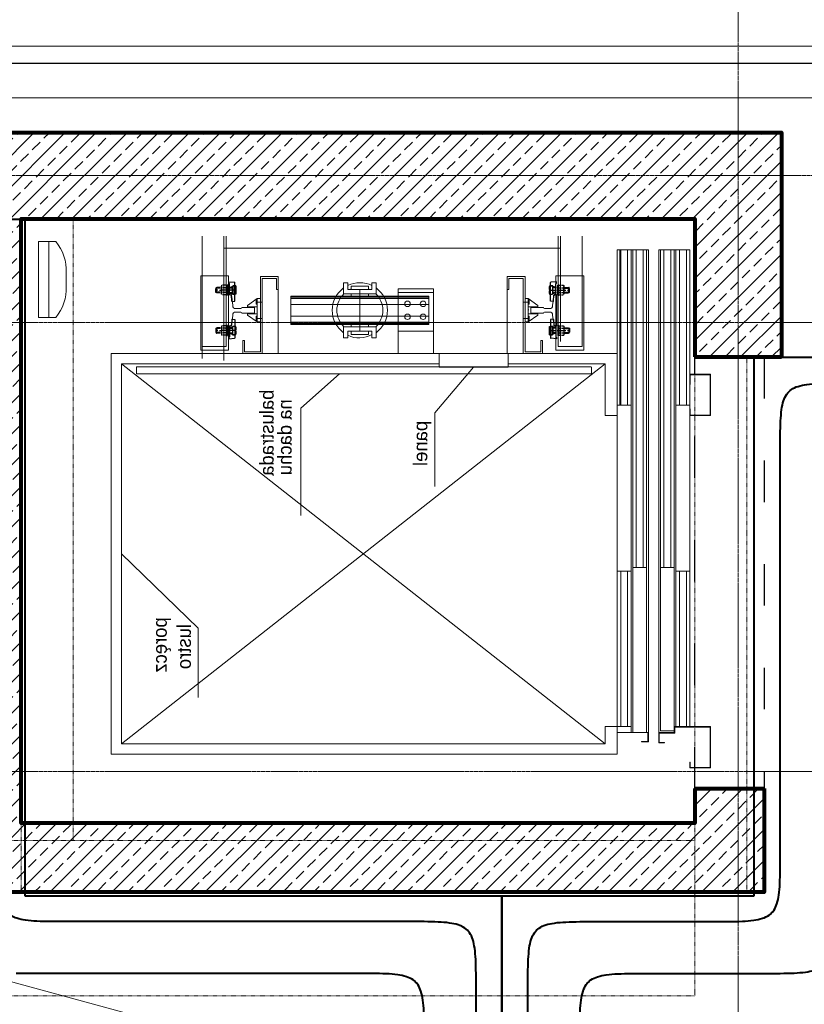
# Model space of a CAD drawing. Header units: millimetres. Extents: x 49908 to 79848, y -11883 to -3092.
# Tile 119 of 222: x 68855 to 69082, y -4494 to -4209. Entities that reach past the tile are written whole.
import ezdxf
from ezdxf.lldxf.tags import DXFTag

# ---------------------------------------------------------------- set-up
doc = ezdxf.new("R2010")
doc.units = ezdxf.units.MM
for name, pattern in [('0.5_0.5', [10, 5, -5]), ('ACAD_ISO03W100', [30, 12, -18]), ('DASHDOT', [1, 0.5, -0.25, 0, -0.25]), ('GEN3', [6.25, 5, -1.25]), ('STRICHPUNKT', [25.4, 12.7, -6.35, 0, -6.35]), ('VERDECKT', [0.375, 0.25, -0.125])]:
    doc.linetypes.add(name, pattern=pattern)
doc.layers.get('0').update_dxf_attribs({"color": 9, "lineweight": 9})
for name, color, linetype, lineweight in [('01 a KONSTRUKCJA żelbet', 9, 'Continuous', 80), ('01 b KONSTRUKCJA belki', 9, 'ACAD_ISO03W100', 30), ('20 KRESKOWANIE ścian', 9, 'Continuous', 5), ('30 WIDOK 1 005', 9, 'Continuous', 5), ('A wyp ruchome', 9, 'Continuous', 9), ('A_IZOLACJA', 9, 'ZIGZAG', 9), ('A_KONSTRUKCJA', 9, 'Continuous', 25), ('A_OSIE', 9, 'DASHDOT', 9), ('\x9dciany', 9, 'Continuous', 9)]:
    doc.layers.add(name, color=color, linetype=linetype, lineweight=lineweight)
for name, color, linetype in [('3', 9, 'GEN3'), ('4', 9, 'Continuous'), ('Kontur', 9, 'Continuous'), ('Mittel', 9, 'STRICHPUNKT'), ('Verdeckt', 9, 'VERDECKT')]:
    doc.layers.add(name, color=color, linetype=linetype)
doc.layers.add('IS_Ogrzewanie_płaszczyznowe', color=7, linetype='SOLID', true_color=0xac00e6)
doc.layers.add('IS_Rys.pętli_o.p._Powrót', color=7, linetype='DASH', lineweight=13, true_color=0x4c9a5f)
doc.layers.add('IS_Rys.pętli_o.p._Zasilanie', color=7, linetype='SOLID', lineweight=13, true_color=0xff8c1a)
tags = doc.linetypes.add('DASH', pattern=[15, 10, -5]).pattern_tags.tags
tags[6:7] = [DXFTag(74, 4), DXFTag(75, 0), DXFTag(340, '0'), DXFTag(46, 0.0), DXFTag(50, 0.0), DXFTag(44, 0.0), DXFTag(45, 0.0)]
tags[4:5] = [DXFTag(74, 4), DXFTag(75, 0), DXFTag(340, '0'), DXFTag(46, 0.0), DXFTag(50, 0.0), DXFTag(44, 0.0), DXFTag(45, 0.0)]
tags = doc.linetypes.add('SOLID', pattern=[10, 10, 0]).pattern_tags.tags
tags[6:7] = [DXFTag(74, 4), DXFTag(75, 0), DXFTag(340, '0'), DXFTag(46, 0.0), DXFTag(50, 0.0), DXFTag(44, 0.0), DXFTag(45, 0.0)]
tags[4:5] = [DXFTag(74, 4), DXFTag(75, 0), DXFTag(340, '0'), DXFTag(46, 0.0), DXFTag(50, 0.0), DXFTag(44, 0.0), DXFTag(45, 0.0)]
doc.linetypes.add('ZIGZAG', pattern='A,0.00254,-5.08,[131,ltypeshp.shx,S=5.08,R=0,X=-5.08,Y=0],-10.16,[131,ltypeshp.shx,S=5.08,R=180,X=5.08,Y=0],-5.08', length=20.32254)

# ---------------------------------------------------------------- blocks, each defined once
blk = doc.blocks.new('KLEMMP~4')
for p, q in [((-100.5, 0), (-99.1, 16.1)), ((-96.5, 0), (-100.5, 0)), ((-45.1, 17), (-98.1, 17)), ((-64.4, 1.5), (-95, 1.5)), ((-88.5, 20), (-88.5, 17)), ((-88.5, 20), (-64.5, 20)), ((-84.5, 0), (-84.5, 1.5)), ((-76.5, 18.9), (-76.5, 17)), ((-68.5, 0), (-68.5, 1.5)), ((-64.5, 20), (-64.5, 17)), ((-63.4, 2.4), (-63.1, 6.2)), ((-44.5, 8.9), (-62.2, 7.1)), ((-43.6, 10), (-44.1, 16.1))]:
    blk.add_line(p, q)
for centre, radius, start, end in [((-98.1, 16), 1, 90, 175), ((-95, 0), 1.5, 90, 180), ((-82.5, 2.4), 17.6, 70.0457, 109.9543), ((-70.5, 2.4), 17.6, 70.0457, 109.9543), ((-64.4, 2.5), 1, 270, 355), ((-62.1, 6.1), 1, 95.8504, 175), ((-45.1, 16), 1, 5, 90), ((-44.6, 9.9), 1, 275.8504, 5)]:
    blk.add_arc(centre, radius, start, end)
at = {"layer": '3'}
for p, q in [((-88.5, 10), (-89.5, 17)), ((-88.5, 17), (-88.5, 10)), ((-88.5, 11), (-64.5, 11)), ((-64.5, 10), (-88.5, 10)), ((-85.3, 1.5), (-86.5, 10)), ((-84.5, 1.5), (-84.5, 10)), ((-76.5, 17), (-76.5, 11)), ((-68.5, 1.5), (-68.5, 10)), ((-67.8, 1.5), (-66.5, 10)), ((-64.5, 10), (-63.5, 17)), ((-64.5, 17), (-64.5, 10))]:
    blk.add_line(p, q, dxfattribs=at)
at = {"layer": '4'}
for p, q in [((-83.5, 0), (-83.5, 10)), ((-69.5, 0), (-69.5, 10))]:
    blk.add_line(p, q, dxfattribs=at)
blk = doc.blocks.new('Guida_125x82x16')
for p, q in [((73, 39), (70, 14)), ((82, 45), (79, 45)), ((82, -45), (82, 45)), ((8, 8), (7, 7)), ((7, 7), (7, -7)), ((43.5, 8), (8, 8)), ((43.5, 8), (43.5, 8)), ((61, 5), (46.5, 5)), ((7, -7), (8, -8)), ((8, -8), (43.5, -8)), ((43.5, -8), (43.5, -8)), ((46.5, -5), (61, -5)), ((70, -14), (73, -39.4)), ((82, -45), (79, -45))]:
    blk.add_line(p, q)
for centre, radius, start, end in [((79, 39), 6, 90, 180), ((46.5, 8), 3, 180, 270), ((61, 14), 9, 270, 0), ((46.5, -8), 3, 90, 180), ((61, -14), 9, 0, 90), ((79, -39), 6, 184.0377, 270)]:
    blk.add_arc(centre, radius, start, end)
at = {"layer": 'Mittel'}
for p, q in [((60.4, 58.5), (115.6, 58.5)), ((66.3, 58.5), (102, 58.5)), ((66.3, 58.5), (102, 58.5)), ((60.4, -58.5), (115.6, -58.5)), ((66.3, -58.5), (102, -58.5))]:
    blk.add_line(p, q, dxfattribs=at)
at = {"layer": 'Verdeckt'}
for p, q in [((85, 43.5), (85, 73.5)), ((85, 73.5), (87, 73.5)), ((87, 43.5), (87, 73.5)), ((88, 72.5), (87, 73.5)), ((88, 44.5), (88, 72.5)), ((89.1, 72.4), (88, 70.5)), ((89.1, 72.4), (101.7, 72.4)), ((89.1, 65.4), (101.7, 65.4)), ((101.7, 72.4), (102.8, 70.5)), ((102.8, 46.5), (102.8, 70.5)), ((102.8, 66.5), (117, 66.5)), ((102.8, 64.5), (119, 64.5)), ((117, 50.5), (117, 66.5)), ((119, 64.5), (117, 66.5)), ((119, 52.5), (119, 64.5)), ((85, 43.5), (87, 43.5)), ((87, 43.5), (88, 44.5)), ((88, 44.5), (87, 43.5)), ((89.1, 44.6), (88, 46.5)), ((89.1, 51.6), (101.7, 51.6)), ((89.1, 44.6), (101.7, 44.6)), ((101.7, 44.6), (102.8, 46.5)), ((102.8, 52.5), (119, 52.5)), ((102.8, 50.5), (117, 50.5)), ((117, 50.5), (119, 52.5)), ((85, -43.5), (85, -73.5)), ((85, -43.5), (87, -43.5)), ((87, -43.5), (87, -73.5)), ((87, -43.5), (88, -44.5)), ((88, -44.5), (87, -43.5)), ((88, -44.5), (88, -72.5)), ((89.1, -44.6), (88, -46.5)), ((89.1, -44.6), (101.7, -44.6)), ((89.1, -51.6), (101.7, -51.6)), ((102.8, -46.5), (102.8, -70.5)), ((102.8, -50.5), (117, -50.5)), ((102.8, -52.5), (119, -52.5)), ((117, -50.5), (117, -66.5)), ((117, -50.5), (119, -52.5)), ((119, -52.5), (119, -64.5)), ((85, -73.5), (87, -73.5)), ((88, -72.5), (87, -73.5)), ((89.1, -72.4), (88, -70.5)), ((89.1, -65.4), (101.7, -65.4)), ((89.1, -72.4), (101.7, -72.4)), ((101.7, -72.4), (102.8, -70.5)), ((102.8, -64.5), (119, -64.5)), ((102.8, -66.5), (117, -66.5)), ((119, -64.5), (117, -66.5))]:
    blk.add_line(p, q, dxfattribs=at)
for centre, radius, start, end in [((94.1, 68.9), 6.13, 154.4385, 214.4385), ((110.9, 58.5), 22.9, 162.383, 197.617), ((96.7, 68.9), 6.13, 325.5615, 25.5615), ((79.9, 58.5), 22.9, 342.383, 17.617), ((94.1, 48.1), 6.13, 145.5615, 205.5615), ((96.7, 48.1), 6.13, 334.4385, 34.4385), ((94.1, -48.1), 6.13, 154.4385, 214.4385), ((110.9, -58.5), 22.9, 162.383, 197.617), ((96.7, -48.1), 6.13, 325.5615, 25.5615), ((79.9, -58.5), 22.9, 342.383, 17.617), ((94.1, -68.9), 6.13, 145.5615, 205.5615), ((96.7, -68.9), 6.13, 334.4385, 34.4385)]:
    blk.add_arc(centre, radius, start, end, dxfattribs=at)
at = {"layer": 'Kontur', "xscale": -1, "rotation": 90}
blk.add_blockref('KLEMMP~4', (81, -18), dxfattribs=at)
at = {"layer": 'Kontur', "rotation": 90}
blk.add_blockref('KLEMMP~4', (81, 18), dxfattribs=at)

msp = doc.modelspace()

# ---------------------------------------------------------------- hatches: boundary and pattern name
at = {"layer": '20 KRESKOWANIE ścian'}
h = msp.add_hatch(dxfattribs=at)
h.set_pattern_fill('ANSI33', color=256, angle=180)
h.set_pattern_definition([(45, (-319146.7764, 223753.029), (-4.49012806, 4.49012806), []), (45, (-319142.286, 223753.029), (-4.49012806, 4.49012806), [3.175, -1.5875])])
h.paths.add_polyline_path([(68835.47, -4241.63), (69075.47, -4241.63), (69075.47, -4306.63), (69050.47, -4306.63), (69050.47, -4266.63), (68855.47, -4266.63), (68855.47, -4441.63), (69050.47, -4441.63), (69050.47, -4431.63), (69070.47, -4431.63), (69070.47, -4461.63), (68835.47, -4461.63)])

# ---------------------------------------------------------------- linework, layer by layer
at = {"layer": '01 a KONSTRUKCJA żelbet'}
for p, q in [((69050.47, -4306.63), (69075.47, -4306.63)), ((69050.47, -4431.63), (69070.47, -4431.63))]:
    msp.add_line(p, q, dxfattribs=at)
for points in [[(69070.47, -4431.63), (69070.47, -4461.63), (68835.47, -4461.63), (68835.47, -4241.63), (69075.47, -4241.63), (69075.47, -4306.63)], [(69050.47, -4431.63), (69050.47, -4441.63), (68855.47, -4441.63), (68855.47, -4266.63), (69050.47, -4266.63), (69050.47, -4306.63)]]:
    msp.add_lwpolyline(points, dxfattribs=at)
at = {"layer": '01 b KONSTRUKCJA belki'}
msp.add_lwpolyline([(69070.47, -4306.63), (69070.47, -4431.63), (69050.47, -4431.63), (69050.47, -4306.63)], close=True, dxfattribs=at)
at = {"layer": '30 WIDOK 1 005'}
for p, q in [((68860.47, -4273.23), (68865.47, -4273.23)), ((68860.47, -4295.23), (68860.47, -4273.23)), ((68863.47, -4295.23), (68863.47, -4273.23)), ((68907.84, -4307.12), (68907.84, -4271.63)), ((68914.14, -4271.63), (68914.14, -4307.63)), ((68914.81, -4271.63), (68914.79, -4291.12)), ((69010.86, -4271.63), (69010.86, -4285.62)), ((69011.56, -4271.63), (69011.56, -4302.13)), ((69017.86, -4285.62), (69017.86, -4271.63)), ((69011.36, -4275.13), (68914.14, -4275.13)), ((69036.54, -4275.63), (69027.97, -4275.63)), ((69027.97, -4413.63), (69027.97, -4275.63)), ((69027.97, -4320.63), (69027.97, -4275.63)), ((69028.67, -4275.63), (69028.67, -4320.63)), ((69028.97, -4320.63), (69028.97, -4275.63)), ((69030.97, -4320.63), (69030.97, -4275.63)), ((69031.97, -4320.63), (69031.97, -4275.63)), ((69032.47, -4367.63), (69032.47, -4275.63)), ((69033.47, -4367.63), (69033.47, -4275.63)), ((69035.47, -4367.63), (69035.47, -4275.63)), ((69036.47, -4367.63), (69036.47, -4275.63)), ((69036.97, -4275.63), (69036.54, -4275.63)), ((69036.97, -4275.63), (69036.54, -4275.63)), ((69036.97, -4415.38), (69036.97, -4275.63)), ((69036.97, -4415.38), (69036.97, -4275.63)), ((69039.97, -4415.38), (69039.97, -4275.63)), ((69039.97, -4275.63), (69040.4, -4275.63)), ((69039.97, -4415.38), (69039.97, -4275.63)), ((69039.97, -4275.63), (69040.4, -4275.63)), ((69040.4, -4275.63), (69048.97, -4275.63)), ((69040.47, -4367.63), (69040.47, -4275.63)), ((69041.47, -4367.63), (69041.47, -4275.63)), ((69043.47, -4367.63), (69043.47, -4275.63)), ((69044.47, -4367.63), (69044.47, -4275.63)), ((69044.97, -4320.63), (69044.97, -4275.63)), ((69045.97, -4320.63), (69045.97, -4275.63)), ((69047.97, -4320.63), (69047.97, -4275.63)), ((69048.97, -4320.63), (69048.97, -4275.63)), ((68868.47, -4286.23), (68868.47, -4282.23)), ((68907.4, -4304.62), (68907.4, -4283.12)), ((68907.4, -4283.12), (68915.49, -4283.12)), ((68914.79, -4283.12), (68914.79, -4303.63)), ((68915.49, -4283.12), (68915.49, -4304.62)), ((68924.67, -4283.38), (68929.83, -4283.38)), ((68924.67, -4305.13), (68924.67, -4283.38)), ((68925.17, -4305.63), (68925.17, -4283.88)), ((68925.17, -4283.88), (68929.33, -4283.88)), ((68929.33, -4283.88), (68929.33, -4287.13)), ((68929.83, -4283.38), (68929.83, -4287.13)), ((68996.11, -4283.38), (68996.11, -4287.13)), ((69001.27, -4283.38), (68996.11, -4283.38)), ((68996.61, -4283.88), (68996.61, -4287.13)), ((69000.77, -4283.88), (68996.61, -4283.88)), ((69000.77, -4305.63), (69000.77, -4283.88)), ((69001.27, -4305.13), (69001.27, -4283.38)), ((69010.2, -4283.12), (69010.2, -4304.62)), ((69018.29, -4283.12), (69010.2, -4283.12)), ((69010.86, -4303.63), (69010.86, -4283.13)), ((69017.86, -4283.12), (69017.86, -4303.63)), ((69018.29, -4304.62), (69018.29, -4283.12)), ((68929.33, -4287.13), (68929.8, -4287.13)), ((68929.8, -4287.13), (68929.8, -4305.63)), ((68948.77, -4288.33), (68948.77, -4285.13)), ((68948.77, -4285.13), (68949.97, -4285.13)), ((68949.97, -4285.13), (68949.97, -4287.13)), ((68949.97, -4287.13), (68953.47, -4287.13)), ((68950.97, -4287.13), (68950.97, -4286.13)), ((68950.97, -4286.13), (68955.97, -4286.13)), ((68950.97, -4287.13), (68950.97, -4286.13)), ((68950.97, -4286.13), (68955.97, -4286.13)), ((68953.47, -4293.13), (68953.47, -4287.13)), ((68953.47, -4293.13), (68953.47, -4287.13)), ((68953.47, -4287.13), (68956.97, -4287.13)), ((68955.97, -4286.13), (68955.97, -4287.13)), ((68955.97, -4286.13), (68955.97, -4287.13)), ((68956.97, -4287.13), (68956.97, -4285.13)), ((68956.97, -4285.13), (68958.17, -4285.13)), ((68958.17, -4285.13), (68958.17, -4288.33)), ((68964.57, -4305.63), (68964.57, -4286.93)), ((68974.77, -4286.93), (68964.57, -4286.93)), ((68974.77, -4305.63), (68974.77, -4286.93)), ((68996.11, -4287.13), (68996.14, -4305.63)), ((68996.61, -4287.13), (68996.14, -4287.13)), ((68923.77, -4289.75), (68920.96, -4291.72)), ((68923.49, -4290.15), (68923.49, -4291.38)), ((68923.77, -4290.15), (68923.49, -4290.15)), ((68923.77, -4296.5), (68923.77, -4289.75)), ((68923.77, -4289.75), (68924.67, -4289.75)), ((68923.77, -4292.11), (68923.77, -4289.75)), ((68923.77, -4291.38), (68923.77, -4290.15)), ((68924.67, -4296.5), (68924.67, -4289.75)), ((68973.47, -4289.03), (68933.47, -4289.03)), ((68933.47, -4297.23), (68933.47, -4289.03)), ((68973.47, -4289.28), (68933.47, -4289.28)), ((68933.47, -4289.28), (68956.48, -4289.28)), ((68973.47, -4289.73), (68933.47, -4289.73)), ((68933.47, -4289.73), (68962.13, -4289.73)), ((68958.17, -4288.33), (68948.77, -4288.33)), ((68950.97, -4289.03), (68950.97, -4288.33)), ((68950.97, -4289.03), (68950.97, -4288.33)), ((68955.97, -4288.33), (68955.97, -4289.03)), ((68955.97, -4288.33), (68955.97, -4289.03)), ((68974.77, -4287.93), (68964.57, -4287.93)), ((68969.07, -4287.93), (68973.47, -4287.93)), ((68973.47, -4297.23), (68973.47, -4289.03)), ((69001.27, -4289.75), (69001.27, -4296.5)), ((69001.27, -4289.75), (69002.17, -4289.75)), ((69002.17, -4289.75), (69002.17, -4296.5)), ((69002.17, -4289.75), (69004.98, -4291.72)), ((69002.17, -4289.75), (69004.98, -4291.72)), ((69002.17, -4292.11), (69002.17, -4289.75)), ((69002.17, -4290.15), (69002.17, -4291.38)), ((69002.45, -4290.15), (69002.17, -4290.15)), ((69002.45, -4291.38), (69002.45, -4290.15)), ((68920.96, -4291.72), (68920.96, -4292.11)), ((68920.96, -4292.11), (68923.77, -4292.11)), ((68923.77, -4292.11), (68920.96, -4292.11)), ((68925.14, -4290.77), (68923.33, -4290.77)), ((68923.49, -4291.38), (68923.77, -4291.38)), ((68923.77, -4293.13), (68923.67, -4293.13)), ((68923.67, -4293.13), (68923.69, -4293.13)), ((68923.77, -4294.14), (68923.77, -4292.11)), ((68973.47, -4291.43), (68933.47, -4291.43)), ((68953.47, -4293.13), (68953.47, -4299.13)), ((69000.8, -4290.77), (69002.61, -4290.77)), ((69002.17, -4291.38), (69002.45, -4291.38)), ((69004.98, -4292.11), (69002.17, -4292.11)), ((69002.17, -4292.11), (69002.17, -4294.14)), ((69004.98, -4292.11), (69002.17, -4292.11)), ((69002.27, -4293.13), (69002.27, -4292.87)), ((69004.98, -4291.72), (69004.98, -4292.11)), ((68860.47, -4295.23), (68865.47, -4295.23)), ((68920.96, -4294.14), (68923.77, -4294.14)), ((68920.96, -4294.14), (68923.77, -4294.14)), ((68920.96, -4294.53), (68920.96, -4294.14)), ((68923.77, -4296.5), (68920.96, -4294.53)), ((68923.77, -4296.5), (68920.96, -4294.53)), ((68925.14, -4295.49), (68923.33, -4295.49)), ((68923.49, -4294.87), (68923.49, -4296.11)), ((68923.77, -4294.87), (68923.49, -4294.87)), ((68923.49, -4296.11), (68923.77, -4296.11)), ((68923.77, -4294.14), (68923.77, -4296.5)), ((68923.77, -4296.11), (68923.77, -4294.87)), ((68973.47, -4294.83), (68933.47, -4294.83)), ((69000.8, -4295.49), (69002.61, -4295.49)), ((69004.98, -4294.14), (69002.17, -4294.14)), ((69002.17, -4294.14), (69004.98, -4294.14)), ((69002.17, -4294.14), (69002.17, -4296.5)), ((69002.17, -4296.5), (69004.98, -4294.53)), ((69002.17, -4294.87), (69002.17, -4296.11)), ((69002.45, -4294.87), (69002.17, -4294.87)), ((69002.17, -4296.11), (69002.45, -4296.11)), ((69002.45, -4296.11), (69002.45, -4294.87)), ((69004.98, -4294.53), (69004.98, -4294.14)), ((68924.67, -4296.5), (68923.77, -4296.5)), ((68973.47, -4296.53), (68933.47, -4296.53)), ((68933.47, -4296.53), (68962.13, -4296.53)), ((68973.47, -4296.98), (68933.47, -4296.98)), ((68933.47, -4296.98), (68956.48, -4296.98)), ((68973.47, -4297.23), (68933.47, -4297.23)), ((68958.17, -4297.93), (68948.77, -4297.93)), ((68948.77, -4297.93), (68948.77, -4301.13)), ((68949.97, -4301.13), (68949.97, -4299.13)), ((68949.97, -4299.13), (68953.47, -4299.13)), ((68950.97, -4297.23), (68950.97, -4297.93)), ((68950.97, -4299.13), (68950.97, -4300.13)), ((68953.47, -4299.13), (68956.97, -4299.13)), ((68955.97, -4297.93), (68955.97, -4297.23)), ((68955.97, -4300.13), (68955.97, -4299.13)), ((68956.97, -4299.13), (68956.97, -4301.13)), ((68958.17, -4301.13), (68958.17, -4297.93)), ((68974.77, -4299.13), (68964.57, -4299.13)), ((69002.17, -4296.5), (69001.27, -4296.5)), ((68919.62, -4301.88), (68919.62, -4305.63)), ((68920.12, -4301.88), (68919.62, -4301.88)), ((68920.12, -4301.88), (68920.12, -4305.13)), ((68948.77, -4301.13), (68949.97, -4301.13)), ((68950.97, -4300.13), (68955.97, -4300.13)), ((68956.97, -4301.13), (68958.17, -4301.13)), ((69005.82, -4301.88), (69005.82, -4305.13)), ((69005.82, -4301.88), (69006.32, -4301.88)), ((69006.32, -4301.88), (69006.32, -4305.63)), ((68915.49, -4304.62), (68907.4, -4304.62)), ((68914.79, -4303.63), (68907.84, -4303.63)), ((69010.2, -4304.62), (69018.29, -4304.62)), ((69010.86, -4303.63), (69017.86, -4303.63)), ((68881.47, -4305.63), (68881.47, -4421.63)), ((68881.47, -4305.63), (69027.97, -4305.63)), ((69027.97, -4305.63), (68885.97, -4305.63)), ((69010.08, -4305.63), (68905.23, -4305.63)), ((68919.62, -4305.63), (68925.17, -4305.63)), ((68924.67, -4305.13), (68920.12, -4305.13)), ((68923.97, -4305.63), (68923.97, -4305.63)), ((68976.39, -4305.63), (68976.39, -4309.63)), ((68996.39, -4309.63), (68996.39, -4305.63)), ((69005.12, -4305.63), (69000.12, -4305.63)), ((69004.62, -4305.63), (69000.12, -4305.63)), ((69006.32, -4305.63), (69000.77, -4305.63)), ((69001.27, -4305.13), (69005.82, -4305.13)), ((68884.47, -4418.63), (68884.47, -4308.63)), ((68884.47, -4418.63), (69024.47, -4308.63)), ((69024.47, -4418.63), (68884.47, -4308.63)), ((68888.78, -4309.51), (69020.36, -4309.51)), ((68888.78, -4311.51), (68888.78, -4309.51)), ((68888.78, -4309.51), (68888.78, -4309.51)), ((68888.78, -4309.51), (68888.78, -4309.51)), ((68976.39, -4308.63), (68935.45, -4308.63)), ((68986.39, -4309.63), (68975.19, -4322.84)), ((68976.39, -4309.63), (68996.39, -4309.63)), ((69024.47, -4308.63), (68996.39, -4308.63)), ((69020.56, -4309.51), (69020.56, -4311.51)), ((69020.36, -4311.51), (68888.78, -4311.51)), ((68947.55, -4311.51), (68936.35, -4321.43)), ((69020.56, -4311.51), (69020.56, -4311.51)), ((69048.97, -4314.63), (69048.97, -4311.63)), ((69048.97, -4311.63), (69054.97, -4311.63)), ((69054.82, -4311.78), (69049.12, -4311.78)), ((69049.12, -4311.78), (69049.12, -4314.63)), ((69054.82, -4323.48), (69054.82, -4311.78)), ((69054.97, -4311.63), (69054.97, -4323.63)), ((69049.12, -4314.63), (69048.97, -4314.63)), ((69054.97, -4323.63), (69054.97, -4314.13)), ((68936.35, -4352.56), (68936.35, -4321.43)), ((69027.97, -4368.63), (69027.97, -4320.63)), ((69027.97, -4320.63), (69031.97, -4320.63)), ((69031.97, -4368.63), (69031.97, -4320.63)), ((69048.97, -4320.63), (69044.97, -4320.63)), ((69044.97, -4368.63), (69044.97, -4320.63)), ((69048.97, -4368.63), (69048.97, -4320.63)), ((69048.97, -4323.63), (69048.97, -4321.63)), ((69048.97, -4321.63), (69049.12, -4321.63)), ((69049.12, -4321.63), (69049.12, -4323.48)), ((68975.19, -4322.84), (68975.19, -4344.1)), ((69024.47, -4323.63), (69027.97, -4323.63)), ((69024.47, -4323.63), (69027.97, -4323.63)), ((69048.97, -4323.63), (69054.97, -4323.63)), ((69048.97, -4323.63), (69054.97, -4323.63)), ((69048.97, -4323.63), (69054.97, -4323.63)), ((69048.97, -4323.63), (69054.97, -4323.63)), ((69054.97, -4323.63), (69048.97, -4323.63)), ((69049.12, -4323.48), (69054.82, -4323.48)), ((68884.47, -4363.63), (68906.67, -4385.13)), ((69027.97, -4368.63), (69031.97, -4368.63)), ((69027.97, -4368.63), (69027.97, -4413.63)), ((69027.97, -4413.63), (69027.97, -4368.63)), ((69028.97, -4413.63), (69028.97, -4368.63)), ((69028.97, -4368.63), (69031.97, -4368.63)), ((69028.97, -4368.63), (69031.97, -4368.63)), ((69030.97, -4413.63), (69030.97, -4368.63)), ((69031.97, -4368.63), (69031.97, -4413.88)), ((69032.47, -4367.63), (69036.47, -4367.63)), ((69032.47, -4367.63), (69036.47, -4367.63)), ((69036.47, -4367.63), (69032.47, -4367.63)), ((69036.47, -4367.63), (69032.47, -4367.63)), ((69032.47, -4367.63), (69032.47, -4415.38)), ((69036.47, -4415.38), (69036.47, -4367.63)), ((69036.97, -4415.38), (69036.97, -4367.63)), ((69039.97, -4415.38), (69039.97, -4367.63)), ((69044.47, -4367.63), (69040.47, -4367.63)), ((69040.47, -4414.88), (69040.47, -4367.63)), ((69044.47, -4367.63), (69040.47, -4367.63)), ((69040.47, -4367.63), (69044.47, -4367.63)), ((69040.47, -4367.63), (69044.47, -4367.63)), ((69044.47, -4367.63), (69044.47, -4415.38)), ((69047.97, -4368.63), (69044.97, -4368.63)), ((69047.97, -4368.63), (69044.97, -4368.63)), ((69048.97, -4368.63), (69044.97, -4368.63)), ((69044.97, -4368.63), (69044.97, -4413.63)), ((69045.97, -4413.63), (69045.97, -4368.63)), ((69047.97, -4413.63), (69047.97, -4368.63)), ((69048.97, -4368.63), (69048.97, -4413.63)), ((68906.67, -4405.24), (68906.67, -4385.13)), ((69027.97, -4413.63), (69024.47, -4413.63)), ((69024.47, -4418.63), (69024.47, -4413.63)), ((69027.97, -4413.63), (69024.47, -4413.63)), ((69024.47, -4418.63), (69024.47, -4413.63)), ((69027.97, -4413.63), (69027.97, -4421.63)), ((69027.97, -4413.63), (69027.97, -4421.63)), ((69032.03, -4413.63), (69027.97, -4413.63)), ((69027.97, -4415.38), (69033.47, -4415.38)), ((69031.97, -4415.38), (69031.97, -4413.88)), ((69031.97, -4415.38), (69031.97, -4413.88)), ((69036.97, -4415.38), (69031.97, -4415.38)), ((69036.97, -4415.38), (69031.97, -4415.38)), ((69036.82, -4415.53), (69036.82, -4417.93)), ((69036.97, -4418.08), (69036.97, -4415.38)), ((69039.97, -4415.38), (69044.47, -4415.38)), ((69039.97, -4415.38), (69044.47, -4415.38)), ((69044.47, -4415.38), (69039.97, -4415.38)), ((69039.97, -4415.38), (69039.97, -4418.38)), ((69044.62, -4415.53), (69040.12, -4415.53)), ((69040.12, -4415.53), (69040.12, -4418.23)), ((69040.47, -4414.88), (69040.47, -4414.88)), ((69040.47, -4414.88), (69044.47, -4414.88)), ((69044.47, -4415.38), (69040.47, -4415.38)), ((69044.47, -4413.63), (69054.97, -4413.63)), ((69044.47, -4415.38), (69044.47, -4413.63)), ((69054.82, -4413.78), (69044.62, -4413.78)), ((69044.62, -4413.78), (69044.62, -4415.53)), ((69044.62, -4413.78), (69044.62, -4415.53)), ((69054.82, -4425.48), (69054.82, -4413.78)), ((69054.97, -4413.63), (69054.97, -4425.63)), ((68884.47, -4418.63), (68946.97, -4418.63)), ((68946.97, -4418.63), (68996.39, -4418.63)), ((68996.39, -4418.63), (69024.47, -4418.63)), ((69036.82, -4417.93), (69034.97, -4417.93)), ((69034.97, -4417.93), (69034.97, -4418.08)), ((69034.97, -4418.08), (69036.97, -4418.08)), ((69039.97, -4418.38), (69041.67, -4418.38)), ((69041.67, -4418.23), (69040.12, -4418.23)), ((69041.67, -4418.38), (69041.67, -4418.23)), ((68881.47, -4421.63), (69027.97, -4421.63)), ((69048.97, -4425.63), (69048.97, -4423.93)), ((69048.97, -4423.93), (69049.12, -4423.93)), ((69049.12, -4423.93), (69049.12, -4425.48)), ((69054.97, -4425.63), (69048.97, -4425.63)), ((69054.82, -4425.48), (69049.12, -4425.48))]:
    msp.add_line(p, q, dxfattribs=at)
at = {"layer": '30 WIDOK 1 005', "ltscale": 10}
for p, q in [((68976.39, -4308.63), (68884.47, -4308.63)), ((69024.47, -4308.63), (68996.39, -4308.63)), ((69024.47, -4308.63), (69024.47, -4323.63)), ((69024.47, -4308.63), (69024.47, -4323.63)), ((69024.47, -4308.63), (69024.47, -4323.63)), ((69024.47, -4308.63), (69024.47, -4323.63))]:
    msp.add_line(p, q, dxfattribs=at)
at = {"layer": '30 WIDOK 1 005'}
for centre in [(68967.27, -4291.25), (68971.77, -4291.25), (68967.27, -4295), (68971.77, -4295)]:
    msp.add_circle(centre, 0.8, dxfattribs=at)
for centre, radius, start, end in [((68855.24, -4281.64), 13.24, 357.4457, 39.4242), ((68855.24, -4286.82), 13.24, 320.5758, 2.5543), ((68953.47, -4293.13), 8, 125.9798, 234.0202), ((68953.47, -4293.13), 8, 64.0555, 115.9445), ((68953.47, -4293.13), 6.65, 112.0824, 115.5438), ((68953.47, -4293.13), 6.65, 64.4562, 67.9176), ((68953.47, -4293.13), 8, 305.9798, 54.0202), ((68953.47, -4293.13), 6.65, 133.7963, 226.2037), ((68953.47, -4293.13), 6.65, 313.7963, 46.2037), ((68953.47, -4293.13), 6.65, 244.4562, 247.9176), ((68953.47, -4293.13), 6.65, 292.0824, 295.5438), ((68953.26, -4293.82), 7.31, 243.2917, 300.4997)]:
    msp.add_arc(centre, radius, start, end, dxfattribs=at)
at = {"layer": 'A wyp ruchome', "linetype": '0.5_0.5', "ltscale": 0.03}
for p, q in [((69050.47, -4491.63), (69050.47, -4306.63)), ((69050.47, -4446.63), (68750.47, -4446.63)), ((69050.47, -4491.63), (68690.47, -4491.63))]:
    msp.add_line(p, q, dxfattribs=at)
at = {"layer": 'A_IZOLACJA', "ltscale": 0.015}
msp.add_lwpolyline([(69085.47, -4306.63), (69085.47, -4231.63), (68585.47, -4231.63)], dxfattribs=at)
at = {"layer": 'A_KONSTRUKCJA'}
msp.add_lwpolyline([(69095.47, -4306.63), (69095.47, -4221.63), (68585.47, -4221.63)], dxfattribs=at)
at = {"layer": 'A_OSIE', "ltscale": 0.3, "transparency": 33554559}
for p, q in [((69062.97, -3902.99), (69062.97, -7140.05)), ((67440.85, -4254.13), (70342.57, -4254.13)), ((70341.81, -4296.63), (67440.85, -4296.63)), ((70341.81, -4426.63), (67440.85, -4426.63))]:
    msp.add_line(p, q, dxfattribs=at)
at = {"layer": 'IS_Ogrzewanie_płaszczyznowe', "lineweight": 40}
for p, q in [((68697.78, -4266.7), (68856.5, -4266.7)), ((68856.5, -4266.7), (68856.5, -4462.63)), ((69067.64, -4462.63), (69067.64, -4306.69)), ((69067.64, -4306.69), (69291.43, -4306.69)), ((68856.5, -4462.63), (68994.61, -4462.63)), ((68994.61, -4462.63), (68994.61, -4634.77)), ((68994.61, -4617.99), (68994.61, -4462.63)), ((68994.61, -4462.63), (69067.64, -4462.63))]:
    msp.add_line(p, q, dxfattribs=at)
at = {"layer": 'IS_Rys.pętli_o.p._Powrót', "lineweight": 40}
for points, knots in [([(69075.14, -4334.19), (69075.14, -4332.53), (69075.14, -4329.51), (69075.22, -4325.41), (69075.46, -4322.1), (69075.97, -4319.47), (69076.88, -4317.41), (69078.37, -4315.92), (69080.43, -4315.01), (69083.05, -4314.5), (69086.36, -4314.26), (69090.47, -4314.18), (69093.49, -4314.19), (69095.14, -4314.19)], [0, 0, 0, 0, 0.0497373, 0.0904721, 0.1232039, 0.1491998, 0.1703704, 0.1897083, 0.2108788, 0.2368747, 0.2696065, 0.3103414, 0.3600787, 0.3600787, 0.3600787, 0.3600787]), ([(69075.14, -4450.13), (69075.14, -4449.23), (69075.14, -4445.86), (69075.14, -4438.8), (69075.14, -4428.09), (69075.14, -4414.76), (69075.14, -4399.87), (69075.14, -4384.45), (69075.14, -4369.55), (69075.14, -4356.22), (69075.14, -4345.51), (69075.14, -4338.45), (69075.14, -4335.09), (69075.14, -4334.19)], [0, 0, 0, 0, 0.027003, 0.101045, 0.211671, 0.34843, 0.500868, 0.658532, 0.81097, 0.947729, 1.058355, 1.132397, 1.1594, 1.1594, 1.1594, 1.1594]), ([(69055.14, -4470.13), (69056.8, -4470.13), (69059.82, -4470.13), (69063.93, -4470.05), (69067.24, -4469.81), (69069.86, -4469.3), (69071.92, -4468.39), (69073.41, -4466.9), (69074.32, -4464.84), (69074.83, -4462.22), (69075.07, -4458.91), (69075.15, -4454.8), (69075.14, -4451.78), (69075.14, -4450.13)], [0, 0, 0, 0, 0.0497373, 0.0904721, 0.1232039, 0.1491998, 0.1703704, 0.1897083, 0.2108788, 0.2368747, 0.2696065, 0.3103414, 0.3600787, 0.3600787, 0.3600787, 0.3600787]), ([(69002.11, -4490.13), (69002.11, -4488.47), (69002.11, -4485.45), (69002.18, -4481.35), (69002.43, -4478.04), (69002.93, -4475.41), (69003.85, -4473.35), (69005.34, -4471.86), (69007.39, -4470.95), (69010.02, -4470.44), (69013.33, -4470.2), (69017.44, -4470.12), (69020.45, -4470.13), (69022.11, -4470.13)], [0, 0, 0, 0, 0.0497373, 0.0904721, 0.1232039, 0.1491998, 0.1703704, 0.1897083, 0.2108788, 0.2368747, 0.2696065, 0.3103414, 0.3600787, 0.3600787, 0.3600787, 0.3600787]), ([(69022.11, -4470.13), (69022.37, -4470.13), (69023.33, -4470.13), (69025.34, -4470.13), (69028.39, -4470.13), (69032.19, -4470.13), (69036.43, -4470.13), (69040.82, -4470.13), (69045.07, -4470.13), (69048.87, -4470.13), (69051.92, -4470.13), (69053.93, -4470.13), (69054.89, -4470.13), (69055.14, -4470.13)], [0, 0, 0, 0, 0.0076943, 0.0287915, 0.0603132, 0.0992811, 0.1427165, 0.1876412, 0.2310767, 0.2700445, 0.3015662, 0.3226634, 0.3303577, 0.3303577, 0.3303577, 0.3303577]), ([(68952.11, -4485.13), (68951.35, -4485.13), (68948.5, -4485.13), (68942.53, -4485.13), (68933.46, -4485.13), (68922.18, -4485.13), (68909.58, -4485.13), (68896.53, -4485.13), (68883.93, -4485.13), (68872.65, -4485.13), (68863.59, -4485.13), (68857.62, -4485.13), (68854.77, -4485.13), (68854, -4485.13)], [0, 0, 0, 0, 0.0228492, 0.0855003, 0.1791084, 0.2948286, 0.4238162, 0.5572261, 0.6862136, 0.8019339, 0.895542, 0.9581931, 0.9810423, 0.9810423, 0.9810423, 0.9810423]), ([(68972.11, -4505.13), (68972.11, -4503.47), (68972.11, -4500.45), (68972.04, -4496.35), (68971.79, -4493.04), (68971.28, -4490.41), (68970.37, -4488.35), (68968.88, -4486.86), (68966.82, -4485.95), (68964.2, -4485.44), (68960.89, -4485.2), (68956.78, -4485.12), (68953.77, -4485.13), (68952.11, -4485.13)], [0, 0, 0, 0, 0.0497373, 0.0904721, 0.1232039, 0.1491998, 0.1703704, 0.1897083, 0.2108788, 0.2368747, 0.2696065, 0.3103414, 0.3600787, 0.3600787, 0.3600787, 0.3600787]), ([(69002.11, -4588.86), (69002.11, -4588.09), (69002.11, -4585.22), (69002.11, -4579.22), (69002.11, -4570.09), (69002.11, -4558.74), (69002.11, -4546.06), (69002.11, -4532.93), (69002.11, -4520.24), (69002.11, -4508.89), (69002.11, -4499.77), (69002.11, -4493.76), (69002.11, -4490.89), (69002.11, -4490.13)], [0, 0, 0, 0, 0.0229954, 0.0860474, 0.1802545, 0.2967153, 0.4265282, 0.5607918, 0.6906047, 0.8070655, 0.9012726, 0.9643246, 0.98732, 0.98732, 0.98732, 0.98732])]:
    msp.add_open_spline(points, degree=3, knots=knots, dxfattribs=at)
at = {"layer": 'IS_Rys.pętli_o.p._Zasilanie', "lineweight": 40}
for points, knots in [([(68869, -4470.13), (68867.35, -4470.13), (68864.33, -4470.13), (68860.22, -4470.05), (68856.91, -4469.81), (68854.29, -4469.3), (68852.23, -4468.39), (68850.74, -4466.9), (68849.83, -4464.84), (68849.32, -4462.22), (68849.08, -4458.91), (68849, -4454.8), (68849, -4451.78), (68849, -4450.13)], [0, 0, 0, 0, 0.0497373, 0.0904721, 0.1232039, 0.1491998, 0.1703704, 0.1897083, 0.2108788, 0.2368747, 0.2696065, 0.3103414, 0.3600787, 0.3600787, 0.3600787, 0.3600787]), ([(69070.14, -4485.13), (69071.8, -4485.13), (69074.82, -4485.13), (69078.93, -4485.05), (69082.24, -4484.81), (69084.86, -4484.3), (69086.92, -4483.39), (69088.41, -4481.9), (69089.32, -4479.84), (69089.83, -4477.22), (69090.07, -4473.91), (69090.15, -4469.8), (69090.14, -4466.78), (69090.14, -4465.13)], [0, 0, 0, 0, 0.0497373, 0.0904721, 0.1232039, 0.1491998, 0.1703704, 0.1897083, 0.2108788, 0.2368747, 0.2696065, 0.3103414, 0.3600787, 0.3600787, 0.3600787, 0.3600787]), ([(68967.11, -4470.13), (68966.35, -4470.13), (68963.5, -4470.13), (68957.53, -4470.13), (68948.46, -4470.13), (68937.18, -4470.13), (68924.58, -4470.13), (68911.53, -4470.13), (68898.93, -4470.13), (68887.65, -4470.13), (68878.59, -4470.13), (68872.62, -4470.13), (68869.77, -4470.13), (68869, -4470.13)], [0, 0, 0, 0, 0.0228492, 0.0855003, 0.1791084, 0.2948286, 0.4238162, 0.5572261, 0.6862136, 0.8019339, 0.895542, 0.9581931, 0.9810423, 0.9810423, 0.9810423, 0.9810423]), ([(68987.11, -4490.13), (68987.11, -4488.47), (68987.11, -4485.45), (68987.04, -4481.35), (68986.79, -4478.04), (68986.28, -4475.41), (68985.37, -4473.35), (68983.88, -4471.86), (68981.82, -4470.95), (68979.2, -4470.44), (68975.89, -4470.2), (68971.78, -4470.12), (68968.77, -4470.13), (68967.11, -4470.13)], [0, 0, 0, 0, 0.0497373, 0.0904721, 0.1232039, 0.1491998, 0.1703704, 0.1897083, 0.2108788, 0.2368747, 0.2696065, 0.3103414, 0.3600787, 0.3600787, 0.3600787, 0.3600787]), ([(69017.11, -4505.13), (69017.11, -4503.47), (69017.11, -4500.45), (69017.18, -4496.35), (69017.43, -4493.04), (69017.93, -4490.41), (69018.85, -4488.35), (69020.34, -4486.86), (69022.39, -4485.95), (69025.02, -4485.44), (69028.33, -4485.2), (69032.44, -4485.12), (69035.45, -4485.13), (69037.11, -4485.13)], [0, 0, 0, 0, 0.0497373, 0.0904721, 0.1232039, 0.1491998, 0.1703704, 0.1897083, 0.2108788, 0.2368747, 0.2696065, 0.3103414, 0.3600787, 0.3600787, 0.3600787, 0.3600787]), ([(69037.11, -4485.13), (69037.37, -4485.13), (69038.33, -4485.13), (69040.34, -4485.13), (69043.39, -4485.13), (69047.19, -4485.13), (69051.43, -4485.13), (69055.82, -4485.13), (69060.07, -4485.13), (69063.87, -4485.13), (69066.92, -4485.13), (69068.93, -4485.13), (69069.89, -4485.13), (69070.14, -4485.13)], [0, 0, 0, 0, 0.0076943, 0.0287915, 0.0603132, 0.0992811, 0.1427165, 0.1876412, 0.2310767, 0.2700445, 0.3015662, 0.3226634, 0.3303577, 0.3303577, 0.3303577, 0.3303577]), ([(68987.11, -4607.27), (68987.11, -4606.36), (68987.11, -4602.95), (68987.11, -4595.83), (68987.11, -4585), (68987.11, -4571.54), (68987.11, -4556.49), (68987.11, -4540.91), (68987.11, -4525.86), (68987.11, -4512.39), (68987.11, -4501.57), (68987.11, -4494.44), (68987.11, -4491.04), (68987.11, -4490.13)], [0, 0, 0, 0, 0.027283, 0.10209, 0.213862, 0.352036, 0.506052, 0.665348, 0.819364, 0.957538, 1.06931, 1.144117, 1.1714, 1.1714, 1.1714, 1.1714])]:
    msp.add_open_spline(points, degree=3, knots=knots, dxfattribs=at)
at = {"layer": '\x9dciany'}
for p, q in [((69100.47, -4216.63), (67680.47, -4216.63)), ((69290.47, -4606.63), (68040.47, -4266.63)), ((69050.47, -4306.63), (69050.47, -4266.63)), ((69050.47, -4306.63), (69100.47, -4306.63))]:
    msp.add_line(p, q, dxfattribs=at)
at = {"layer": '\x9dciany', "linetype": '0.5_0.5', "ltscale": 0.03}
for p, q in [((68855.47, -4461.63), (68855.47, -4266.63)), ((68870.47, -4446.63), (68870.47, -4266.63)), ((69050.47, -4446.63), (69050.47, -4306.63)), ((69065.47, -4461.63), (69065.47, -4306.63)), ((69050.47, -4446.63), (68870.47, -4446.63)), ((69065.47, -4461.63), (68855.47, -4461.63))]:
    msp.add_line(p, q, dxfattribs=at)

# ---------------------------------------------------------------- block references
at = {"layer": '30 WIDOK 1 005', "yscale": 0.1, "zscale": 0.1, "rotation": 180}
for p, xscale in [((68923.67, -4293.13), 0.1), ((69002.27, -4293.13), -0.1)]:
    msp.add_blockref('Guida_125x82x16', p, dxfattribs=dict(at, xscale=xscale))

# ---------------------------------------------------------------- texts
at = {"layer": '30 WIDOK 1 005', "text_generation_flag": 4}
for s, p in [('balustrada', (68928.52, -4316.09)), ('na dachu', (68933.72, -4318.88)), ('panel', (68973, -4325.13)), ('poręcz', (68897.58, -4382.01)), ('lustro', (68904.55, -4383.95))]:
    msp.add_text(s, height=4, rotation=270, dxfattribs=at).set_placement(p)

doc.saveas('drawing.dxf')
